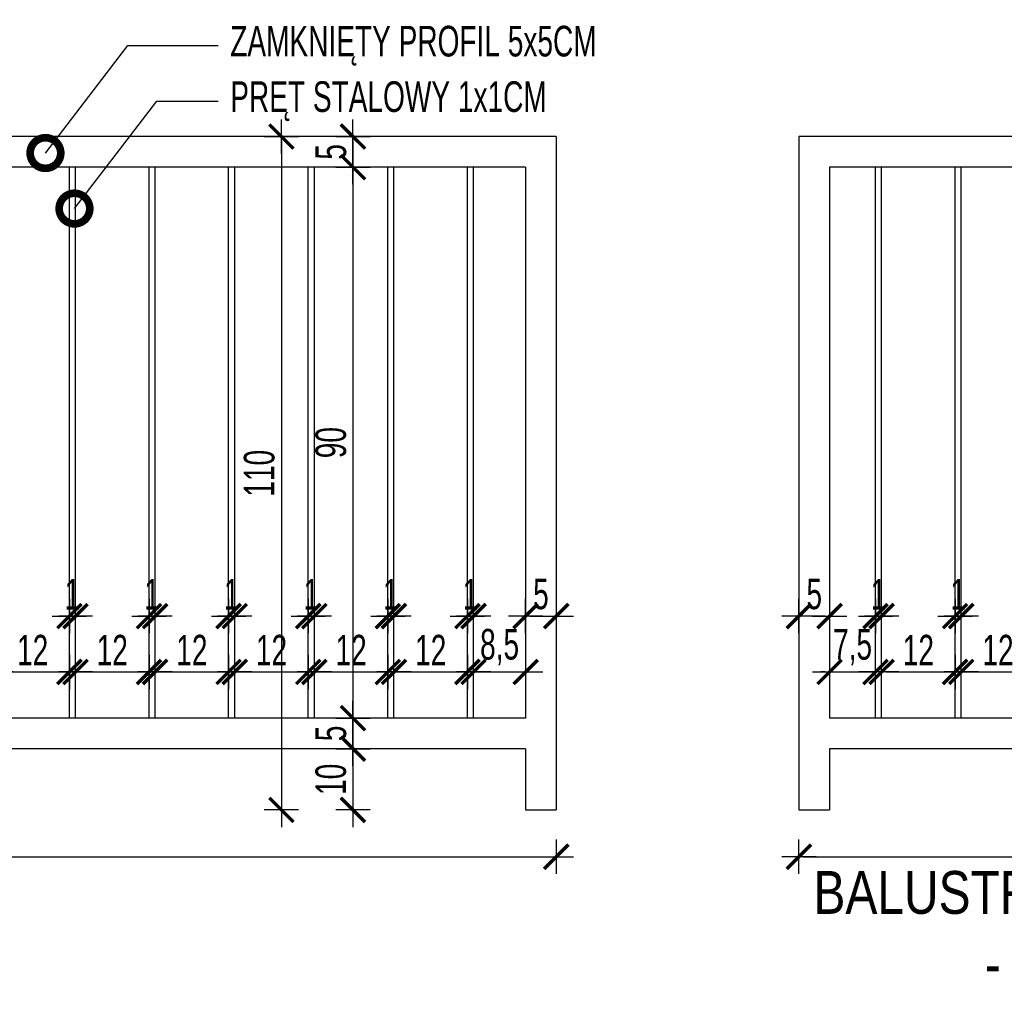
# Model space of a CAD drawing. Header units: millimetres. Extents: x 110792 to 170831, y 17890 to 25890.
# Tile 23 of 44: x 167736 to 167897, y 20999 to 21157. Entities that reach past the tile are written whole.
import ezdxf
from ezdxf import colors
from ezdxf.entities.mleader import LeaderData, LeaderLine
from ezdxf.math import Vec2, Vec3

# ---------------------------------------------------------------- set-up
doc = ezdxf.new("R2010")
doc.units = ezdxf.units.MM
doc.layers.get('DEFPOINTS').update_dxf_attribs({"lineweight": 9})
for name, color, linetype in [('_HSA_OPIS', 43, 'Continuous'), ('_HSA_WIDOKOWE_CIENKIE', 8, 'Continuous'), ('_HSA_WYM_20', 141, 'Continuous'), ('_HSA_ŚCIANY_CIENKIE', 2, 'Continuous')]:
    doc.layers.add(name, color=color, linetype=linetype)
doc.styles.add('ARIAL_20', font='Arial Narrow.ttf', dxfattribs={"width": 0.8, "height": 5})
doc.styles.add('ARIAL_30', font='Arial.ttf', dxfattribs={"width": 0.8, "height": 7})
doc.dimstyles.new('WYM_WEWN_20', dxfattribs={"dimscale": 0.7, "dimtxt": 5, "dimasz": 1, "dimexe": 10, "dimexo": 0, "dimgap": 1.5, "dimtad": 1, "dimdec": 1, "dimrnd": 1e-05, "dimtxsty": 'ARIAL_20', "dimblk": 'Wym-03', "dimcen": 0, "dimdle": 10, "dimse1": 1, "dimse2": 1, "dimclrt": 256, "dimazin": 2, "dimtfac": 1, "dimtdec": 1, "dimtix": 1, "dimtmove": 2, "dimatfit": 0, "dimfxl": 1, "dimtolj": 1, "dimtzin": 0, "dimarcsym": 0})

# ---------------------------------------------------------------- blocks, each defined once
blk = doc.blocks.new('Wym-03')
for p, q in [((0, 4), (0, -4)), ((-4, 0), (4, 0))]:
    blk.add_line(p, q)
blk.add_lwpolyline([(-2.83, -2.83, 0.8, 0.8, 0), (2.83, 2.83, 0.05, 0.05, 0)], format="xyseb")
blk = doc.blocks.new('*D418')
at = {"layer": '_HSA_WYM_20', "color": 0, "lineweight": -2, "transparency": 16777216}
blk.add_line((167614.81, 21020.68), (167823.41, 21020.68), dxfattribs=at)
at = {"layer": 'DEFPOINTS', "color": 0, "transparency": 16777216}
for p in [(167614.11, 21028.32), (167824.11, 21028.32), (167824.11, 21020.68)]:
    blk.add_point(p, dxfattribs=at)
at = {"layer": '_HSA_WYM_20', "color": 0, "lineweight": -2, "transparency": 16777216, "xscale": 0.7, "yscale": 0.7, "zscale": 0.7, "rotation": 180}
blk.add_blockref('Wym-03', (167614.11, 21020.68), dxfattribs=at)
at = {"layer": '_HSA_WYM_20', "color": 0, "lineweight": -2, "transparency": 16777216, "xscale": 0.7, "yscale": 0.7, "zscale": 0.7}
blk.add_blockref('Wym-03', (167824.11, 21020.68), dxfattribs=at)
at = {"layer": '_HSA_WYM_20', "transparency": 16777216, "insert": (167719.11, 21024.28), "char_height": 5, "attachment_point": 5, "style": 'ARIAL_20'}
blk.add_mtext('\\A1;210', dxfattribs=at)
blk = doc.blocks.new('*D419')
at = {"layer": '_HSA_WYM_20', "color": 0, "lineweight": -2, "transparency": 16777216}
blk.add_line((167864.44, 21020.68), (168149.04, 21020.68), dxfattribs=at)
at = {"layer": 'DEFPOINTS', "color": 0, "transparency": 16777216}
for p in [(167863.74, 21028.32), (168149.74, 21028.32), (168149.74, 21020.68)]:
    blk.add_point(p, dxfattribs=at)
at = {"layer": '_HSA_WYM_20', "color": 0, "lineweight": -2, "transparency": 16777216, "xscale": 0.7, "yscale": 0.7, "zscale": 0.7, "rotation": 180}
blk.add_blockref('Wym-03', (167863.74, 21020.68), dxfattribs=at)
at = {"layer": '_HSA_WYM_20', "color": 0, "lineweight": -2, "transparency": 16777216, "xscale": 0.7, "yscale": 0.7, "zscale": 0.7}
blk.add_blockref('Wym-03', (168149.74, 21020.68), dxfattribs=at)
at = {"layer": '_HSA_WYM_20', "transparency": 16777216, "insert": (168006.74, 21024.28), "char_height": 5, "attachment_point": 5, "style": 'ARIAL_20'}
blk.add_mtext('\\A1;286', dxfattribs=at)
blk = doc.blocks.new('*D520')
at = {"layer": '_HSA_WYM_20', "color": 0, "lineweight": -2, "transparency": 16777216}
blk.add_line((167790.92, 21137.62), (167790.92, 21134.02), dxfattribs=at)
at = {"layer": 'DEFPOINTS', "color": 0, "transparency": 16777216}
for p in [(167794.54, 21138.32), (167790.92, 21133.32), (167794.54, 21133.32)]:
    blk.add_point(p, dxfattribs=at)
at = {"layer": '_HSA_WYM_20', "color": 0, "lineweight": -2, "transparency": 16777216, "xscale": 0.7, "yscale": 0.7, "zscale": 0.7}
for p, rotation in [((167790.92, 21138.32), 90), ((167790.92, 21133.32), 270)]:
    blk.add_blockref('Wym-03', p, dxfattribs=dict(at, rotation=rotation))
at = {"layer": '_HSA_WYM_20', "transparency": 16777216, "insert": (167787.33, 21135.82), "char_height": 5, "attachment_point": 5, "rotation": 90, "style": 'ARIAL_20'}
blk.add_mtext('\\A1;5', dxfattribs=at)
blk = doc.blocks.new('*D521')
at = {"layer": '_HSA_WYM_20', "color": 0, "lineweight": -2, "transparency": 16777216}
blk.add_line((167790.92, 21132.62), (167790.92, 21044.02), dxfattribs=at)
at = {"layer": 'DEFPOINTS', "color": 0, "transparency": 16777216}
for p in [(167794.54, 21133.32), (167790.92, 21043.32), (167794.54, 21043.32)]:
    blk.add_point(p, dxfattribs=at)
at = {"layer": '_HSA_WYM_20', "color": 0, "lineweight": -2, "transparency": 16777216, "xscale": 0.7, "yscale": 0.7, "zscale": 0.7}
for p, rotation in [((167790.92, 21133.32), 90), ((167790.92, 21043.32), 270)]:
    blk.add_blockref('Wym-03', p, dxfattribs=dict(at, rotation=rotation))
at = {"layer": '_HSA_WYM_20', "transparency": 16777216, "insert": (167787.32, 21088.32), "char_height": 5, "attachment_point": 5, "rotation": 90, "style": 'ARIAL_20'}
blk.add_mtext('\\A1;90', dxfattribs=at)
blk = doc.blocks.new('*D522')
at = {"layer": '_HSA_WYM_20', "color": 0, "lineweight": -2, "transparency": 16777216}
blk.add_line((167790.92, 21042.62), (167790.92, 21039.02), dxfattribs=at)
at = {"layer": 'DEFPOINTS', "color": 0, "transparency": 16777216}
for p in [(167794.54, 21043.32), (167790.92, 21038.32), (167794.54, 21038.32)]:
    blk.add_point(p, dxfattribs=at)
at = {"layer": '_HSA_WYM_20', "color": 0, "lineweight": -2, "transparency": 16777216, "xscale": 0.7, "yscale": 0.7, "zscale": 0.7}
for p, rotation in [((167790.92, 21043.32), 90), ((167790.92, 21038.32), 270)]:
    blk.add_blockref('Wym-03', p, dxfattribs=dict(at, rotation=rotation))
at = {"layer": '_HSA_WYM_20', "transparency": 16777216, "insert": (167787.33, 21040.82), "char_height": 5, "attachment_point": 5, "rotation": 90, "style": 'ARIAL_20'}
blk.add_mtext('\\A1;5', dxfattribs=at)
blk = doc.blocks.new('*D523')
at = {"layer": '_HSA_WYM_20', "color": 0, "lineweight": -2, "transparency": 16777216}
blk.add_line((167790.92, 21037.62), (167790.92, 21029.02), dxfattribs=at)
at = {"layer": 'DEFPOINTS', "color": 0, "transparency": 16777216}
for p in [(167794.54, 21038.32), (167790.92, 21028.32), (167819.11, 21028.32)]:
    blk.add_point(p, dxfattribs=at)
at = {"layer": '_HSA_WYM_20', "color": 0, "lineweight": -2, "transparency": 16777216, "xscale": 0.7, "yscale": 0.7, "zscale": 0.7}
for p, rotation in [((167790.92, 21038.32), 90), ((167790.92, 21028.32), 270)]:
    blk.add_blockref('Wym-03', p, dxfattribs=dict(at, rotation=rotation))
at = {"layer": '_HSA_WYM_20', "transparency": 16777216, "insert": (167787.32, 21033.32), "char_height": 5, "attachment_point": 5, "rotation": 90, "style": 'ARIAL_20'}
blk.add_mtext('\\A1;10', dxfattribs=at)
blk = doc.blocks.new('*D524')
at = {"layer": '_HSA_WYM_20', "color": 0, "lineweight": -2, "transparency": 16777216}
blk.add_line((167779.23, 21137.62), (167779.23, 21029.02), dxfattribs=at)
at = {"layer": 'DEFPOINTS', "color": 0, "transparency": 16777216}
for p in [(167790.92, 21138.32), (167779.23, 21028.32), (167790.92, 21028.32)]:
    blk.add_point(p, dxfattribs=at)
at = {"layer": '_HSA_WYM_20', "color": 0, "lineweight": -2, "transparency": 16777216, "xscale": 0.7, "yscale": 0.7, "zscale": 0.7}
for p, rotation in [((167779.23, 21138.32), 90), ((167779.23, 21028.32), 270)]:
    blk.add_blockref('Wym-03', p, dxfattribs=dict(at, rotation=rotation))
at = {"layer": '_HSA_WYM_20', "transparency": 16777216, "insert": (167775.63, 21083.32), "char_height": 5, "attachment_point": 5, "rotation": 90, "style": 'ARIAL_20'}
blk.add_mtext('\\A1;110', dxfattribs=at)
blk = doc.blocks.new('*D639')
at = {"layer": '_HSA_WYM_20', "color": 0, "lineweight": -2, "transparency": 16777216}
for p, q in [((167743.91, 21059.98), (167743.21, 21059.98)), ((167744.61, 21059.98), (167745.61, 21059.98)), ((167746.31, 21059.98), (167747.01, 21059.98))]:
    blk.add_line(p, q, dxfattribs=at)
at = {"layer": 'DEFPOINTS', "color": 0, "transparency": 16777216}
for p in [(167745.61, 21059.98), (167744.61, 21043.32), (167745.61, 21043.32)]:
    blk.add_point(p, dxfattribs=at)
at = {"layer": '_HSA_WYM_20', "color": 0, "lineweight": -2, "transparency": 16777216, "xscale": 0.7, "yscale": 0.7, "zscale": 0.7}
blk.add_blockref('Wym-03', (167744.61, 21059.98), dxfattribs=at)
at = {"layer": '_HSA_WYM_20', "color": 0, "lineweight": -2, "transparency": 16777216, "xscale": 0.7, "yscale": 0.7, "zscale": 0.7, "rotation": 180}
blk.add_blockref('Wym-03', (167745.61, 21059.98), dxfattribs=at)
at = {"layer": '_HSA_WYM_20', "transparency": 16777216, "insert": (167745.11, 21063.55), "char_height": 5, "attachment_point": 5, "style": 'ARIAL_20'}
blk.add_mtext('\\A1;1', dxfattribs=at)
blk = doc.blocks.new('*D640')
at = {"layer": '_HSA_WYM_20', "color": 0, "lineweight": -2, "transparency": 16777216}
blk.add_line((167733.31, 21050.86), (167743.91, 21050.86), dxfattribs=at)
at = {"layer": 'DEFPOINTS', "color": 0, "transparency": 16777216}
for p in [(167744.61, 21050.86), (167732.61, 21043.32), (167744.61, 21043.32)]:
    blk.add_point(p, dxfattribs=at)
at = {"layer": '_HSA_WYM_20', "color": 0, "lineweight": -2, "transparency": 16777216, "xscale": 0.7, "yscale": 0.7, "zscale": 0.7, "rotation": 180}
blk.add_blockref('Wym-03', (167732.61, 21050.86), dxfattribs=at)
at = {"layer": '_HSA_WYM_20', "color": 0, "lineweight": -2, "transparency": 16777216, "xscale": 0.7, "yscale": 0.7, "zscale": 0.7}
blk.add_blockref('Wym-03', (167744.61, 21050.86), dxfattribs=at)
at = {"layer": '_HSA_WYM_20', "transparency": 16777216, "insert": (167738.61, 21054.42), "char_height": 5, "attachment_point": 5, "style": 'ARIAL_20'}
blk.add_mtext('\\A1;12', dxfattribs=at)
blk = doc.blocks.new('*D641')
at = {"layer": '_HSA_WYM_20', "color": 0, "lineweight": -2, "transparency": 16777216}
for p, q in [((167756.91, 21059.98), (167756.21, 21059.98)), ((167757.61, 21059.98), (167758.61, 21059.98)), ((167759.31, 21059.98), (167760.01, 21059.98))]:
    blk.add_line(p, q, dxfattribs=at)
at = {"layer": 'DEFPOINTS', "color": 0, "transparency": 16777216}
for p in [(167758.61, 21059.98), (167757.61, 21043.32), (167758.61, 21043.32)]:
    blk.add_point(p, dxfattribs=at)
at = {"layer": '_HSA_WYM_20', "color": 0, "lineweight": -2, "transparency": 16777216, "xscale": 0.7, "yscale": 0.7, "zscale": 0.7}
blk.add_blockref('Wym-03', (167757.61, 21059.98), dxfattribs=at)
at = {"layer": '_HSA_WYM_20', "color": 0, "lineweight": -2, "transparency": 16777216, "xscale": 0.7, "yscale": 0.7, "zscale": 0.7, "rotation": 180}
blk.add_blockref('Wym-03', (167758.61, 21059.98), dxfattribs=at)
at = {"layer": '_HSA_WYM_20', "transparency": 16777216, "insert": (167758.11, 21063.55), "char_height": 5, "attachment_point": 5, "style": 'ARIAL_20'}
blk.add_mtext('\\A1;1', dxfattribs=at)
blk = doc.blocks.new('*D642')
at = {"layer": '_HSA_WYM_20', "color": 0, "lineweight": -2, "transparency": 16777216}
blk.add_line((167746.31, 21050.86), (167756.91, 21050.86), dxfattribs=at)
at = {"layer": 'DEFPOINTS', "color": 0, "transparency": 16777216}
for p in [(167757.61, 21050.86), (167745.61, 21043.32), (167757.61, 21043.32)]:
    blk.add_point(p, dxfattribs=at)
at = {"layer": '_HSA_WYM_20', "color": 0, "lineweight": -2, "transparency": 16777216, "xscale": 0.7, "yscale": 0.7, "zscale": 0.7, "rotation": 180}
blk.add_blockref('Wym-03', (167745.61, 21050.86), dxfattribs=at)
at = {"layer": '_HSA_WYM_20', "color": 0, "lineweight": -2, "transparency": 16777216, "xscale": 0.7, "yscale": 0.7, "zscale": 0.7}
blk.add_blockref('Wym-03', (167757.61, 21050.86), dxfattribs=at)
at = {"layer": '_HSA_WYM_20', "transparency": 16777216, "insert": (167751.61, 21054.42), "char_height": 5, "attachment_point": 5, "style": 'ARIAL_20'}
blk.add_mtext('\\A1;12', dxfattribs=at)
blk = doc.blocks.new('*D643')
at = {"layer": '_HSA_WYM_20', "color": 0, "lineweight": -2, "transparency": 16777216}
for p, q in [((167769.91, 21059.98), (167769.21, 21059.98)), ((167770.61, 21059.98), (167771.61, 21059.98)), ((167772.31, 21059.98), (167773.01, 21059.98))]:
    blk.add_line(p, q, dxfattribs=at)
at = {"layer": 'DEFPOINTS', "color": 0, "transparency": 16777216}
for p in [(167771.61, 21059.98), (167770.61, 21043.32), (167771.61, 21043.32)]:
    blk.add_point(p, dxfattribs=at)
at = {"layer": '_HSA_WYM_20', "color": 0, "lineweight": -2, "transparency": 16777216, "xscale": 0.7, "yscale": 0.7, "zscale": 0.7}
blk.add_blockref('Wym-03', (167770.61, 21059.98), dxfattribs=at)
at = {"layer": '_HSA_WYM_20', "color": 0, "lineweight": -2, "transparency": 16777216, "xscale": 0.7, "yscale": 0.7, "zscale": 0.7, "rotation": 180}
blk.add_blockref('Wym-03', (167771.61, 21059.98), dxfattribs=at)
at = {"layer": '_HSA_WYM_20', "transparency": 16777216, "insert": (167771.11, 21063.55), "char_height": 5, "attachment_point": 5, "style": 'ARIAL_20'}
blk.add_mtext('\\A1;1', dxfattribs=at)
blk = doc.blocks.new('*D644')
at = {"layer": '_HSA_WYM_20', "color": 0, "lineweight": -2, "transparency": 16777216}
blk.add_line((167759.31, 21050.86), (167769.91, 21050.86), dxfattribs=at)
at = {"layer": 'DEFPOINTS', "color": 0, "transparency": 16777216}
for p in [(167770.61, 21050.86), (167758.61, 21043.32), (167770.61, 21043.32)]:
    blk.add_point(p, dxfattribs=at)
at = {"layer": '_HSA_WYM_20', "color": 0, "lineweight": -2, "transparency": 16777216, "xscale": 0.7, "yscale": 0.7, "zscale": 0.7, "rotation": 180}
blk.add_blockref('Wym-03', (167758.61, 21050.86), dxfattribs=at)
at = {"layer": '_HSA_WYM_20', "color": 0, "lineweight": -2, "transparency": 16777216, "xscale": 0.7, "yscale": 0.7, "zscale": 0.7}
blk.add_blockref('Wym-03', (167770.61, 21050.86), dxfattribs=at)
at = {"layer": '_HSA_WYM_20', "transparency": 16777216, "insert": (167764.61, 21054.42), "char_height": 5, "attachment_point": 5, "style": 'ARIAL_20'}
blk.add_mtext('\\A1;12', dxfattribs=at)
blk = doc.blocks.new('*D645')
at = {"layer": '_HSA_WYM_20', "color": 0, "lineweight": -2, "transparency": 16777216}
for p, q in [((167782.91, 21059.98), (167782.21, 21059.98)), ((167783.61, 21059.98), (167784.61, 21059.98)), ((167785.31, 21059.98), (167786.01, 21059.98))]:
    blk.add_line(p, q, dxfattribs=at)
at = {"layer": 'DEFPOINTS', "color": 0, "transparency": 16777216}
for p in [(167784.61, 21059.98), (167783.61, 21043.32), (167784.61, 21043.32)]:
    blk.add_point(p, dxfattribs=at)
at = {"layer": '_HSA_WYM_20', "color": 0, "lineweight": -2, "transparency": 16777216, "xscale": 0.7, "yscale": 0.7, "zscale": 0.7}
blk.add_blockref('Wym-03', (167783.61, 21059.98), dxfattribs=at)
at = {"layer": '_HSA_WYM_20', "color": 0, "lineweight": -2, "transparency": 16777216, "xscale": 0.7, "yscale": 0.7, "zscale": 0.7, "rotation": 180}
blk.add_blockref('Wym-03', (167784.61, 21059.98), dxfattribs=at)
at = {"layer": '_HSA_WYM_20', "transparency": 16777216, "insert": (167784.11, 21063.55), "char_height": 5, "attachment_point": 5, "style": 'ARIAL_20'}
blk.add_mtext('\\A1;1', dxfattribs=at)
blk = doc.blocks.new('*D646')
at = {"layer": '_HSA_WYM_20', "color": 0, "lineweight": -2, "transparency": 16777216}
blk.add_line((167772.31, 21050.86), (167782.91, 21050.86), dxfattribs=at)
at = {"layer": 'DEFPOINTS', "color": 0, "transparency": 16777216}
for p in [(167783.61, 21050.86), (167771.61, 21043.32), (167783.61, 21043.32)]:
    blk.add_point(p, dxfattribs=at)
at = {"layer": '_HSA_WYM_20', "color": 0, "lineweight": -2, "transparency": 16777216, "xscale": 0.7, "yscale": 0.7, "zscale": 0.7, "rotation": 180}
blk.add_blockref('Wym-03', (167771.61, 21050.86), dxfattribs=at)
at = {"layer": '_HSA_WYM_20', "color": 0, "lineweight": -2, "transparency": 16777216, "xscale": 0.7, "yscale": 0.7, "zscale": 0.7}
blk.add_blockref('Wym-03', (167783.61, 21050.86), dxfattribs=at)
at = {"layer": '_HSA_WYM_20', "transparency": 16777216, "insert": (167777.61, 21054.42), "char_height": 5, "attachment_point": 5, "style": 'ARIAL_20'}
blk.add_mtext('\\A1;12', dxfattribs=at)
blk = doc.blocks.new('*D647')
at = {"layer": '_HSA_WYM_20', "color": 0, "lineweight": -2, "transparency": 16777216}
for p, q in [((167795.91, 21059.98), (167795.21, 21059.98)), ((167796.61, 21059.98), (167797.61, 21059.98)), ((167798.31, 21059.98), (167799.01, 21059.98))]:
    blk.add_line(p, q, dxfattribs=at)
at = {"layer": 'DEFPOINTS', "color": 0, "transparency": 16777216}
for p in [(167797.61, 21059.98), (167796.61, 21043.32), (167797.61, 21043.32)]:
    blk.add_point(p, dxfattribs=at)
at = {"layer": '_HSA_WYM_20', "color": 0, "lineweight": -2, "transparency": 16777216, "xscale": 0.7, "yscale": 0.7, "zscale": 0.7}
blk.add_blockref('Wym-03', (167796.61, 21059.98), dxfattribs=at)
at = {"layer": '_HSA_WYM_20', "color": 0, "lineweight": -2, "transparency": 16777216, "xscale": 0.7, "yscale": 0.7, "zscale": 0.7, "rotation": 180}
blk.add_blockref('Wym-03', (167797.61, 21059.98), dxfattribs=at)
at = {"layer": '_HSA_WYM_20', "transparency": 16777216, "insert": (167797.11, 21063.55), "char_height": 5, "attachment_point": 5, "style": 'ARIAL_20'}
blk.add_mtext('\\A1;1', dxfattribs=at)
blk = doc.blocks.new('*D648')
at = {"layer": '_HSA_WYM_20', "color": 0, "lineweight": -2, "transparency": 16777216}
blk.add_line((167785.31, 21050.86), (167795.91, 21050.86), dxfattribs=at)
at = {"layer": 'DEFPOINTS', "color": 0, "transparency": 16777216}
for p in [(167796.61, 21050.86), (167784.61, 21043.32), (167796.61, 21043.32)]:
    blk.add_point(p, dxfattribs=at)
at = {"layer": '_HSA_WYM_20', "color": 0, "lineweight": -2, "transparency": 16777216, "xscale": 0.7, "yscale": 0.7, "zscale": 0.7, "rotation": 180}
blk.add_blockref('Wym-03', (167784.61, 21050.86), dxfattribs=at)
at = {"layer": '_HSA_WYM_20', "color": 0, "lineweight": -2, "transparency": 16777216, "xscale": 0.7, "yscale": 0.7, "zscale": 0.7}
blk.add_blockref('Wym-03', (167796.61, 21050.86), dxfattribs=at)
at = {"layer": '_HSA_WYM_20', "transparency": 16777216, "insert": (167790.61, 21054.42), "char_height": 5, "attachment_point": 5, "style": 'ARIAL_20'}
blk.add_mtext('\\A1;12', dxfattribs=at)
blk = doc.blocks.new('*D649')
at = {"layer": '_HSA_WYM_20', "color": 0, "lineweight": -2, "transparency": 16777216}
for p, q in [((167808.91, 21059.98), (167808.21, 21059.98)), ((167809.61, 21059.98), (167810.61, 21059.98)), ((167811.31, 21059.98), (167812.01, 21059.98))]:
    blk.add_line(p, q, dxfattribs=at)
at = {"layer": 'DEFPOINTS', "color": 0, "transparency": 16777216}
for p in [(167810.61, 21059.98), (167809.61, 21043.32), (167810.61, 21043.32)]:
    blk.add_point(p, dxfattribs=at)
at = {"layer": '_HSA_WYM_20', "color": 0, "lineweight": -2, "transparency": 16777216, "xscale": 0.7, "yscale": 0.7, "zscale": 0.7}
blk.add_blockref('Wym-03', (167809.61, 21059.98), dxfattribs=at)
at = {"layer": '_HSA_WYM_20', "color": 0, "lineweight": -2, "transparency": 16777216, "xscale": 0.7, "yscale": 0.7, "zscale": 0.7, "rotation": 180}
blk.add_blockref('Wym-03', (167810.61, 21059.98), dxfattribs=at)
at = {"layer": '_HSA_WYM_20', "transparency": 16777216, "insert": (167810.11, 21063.55), "char_height": 5, "attachment_point": 5, "style": 'ARIAL_20'}
blk.add_mtext('\\A1;1', dxfattribs=at)
blk = doc.blocks.new('*D650')
at = {"layer": '_HSA_WYM_20', "color": 0, "lineweight": -2, "transparency": 16777216}
blk.add_line((167798.31, 21050.86), (167808.91, 21050.86), dxfattribs=at)
at = {"layer": 'DEFPOINTS', "color": 0, "transparency": 16777216}
for p in [(167809.61, 21050.86), (167797.61, 21043.32), (167809.61, 21043.32)]:
    blk.add_point(p, dxfattribs=at)
at = {"layer": '_HSA_WYM_20', "color": 0, "lineweight": -2, "transparency": 16777216, "xscale": 0.7, "yscale": 0.7, "zscale": 0.7, "rotation": 180}
blk.add_blockref('Wym-03', (167797.61, 21050.86), dxfattribs=at)
at = {"layer": '_HSA_WYM_20', "color": 0, "lineweight": -2, "transparency": 16777216, "xscale": 0.7, "yscale": 0.7, "zscale": 0.7}
blk.add_blockref('Wym-03', (167809.61, 21050.86), dxfattribs=at)
at = {"layer": '_HSA_WYM_20', "transparency": 16777216, "insert": (167803.61, 21054.42), "char_height": 5, "attachment_point": 5, "style": 'ARIAL_20'}
blk.add_mtext('\\A1;12', dxfattribs=at)
blk = doc.blocks.new('*D651')
at = {"layer": '_HSA_WYM_20', "color": 0, "lineweight": -2, "transparency": 16777216}
blk.add_line((167819.81, 21059.98), (167823.41, 21059.98), dxfattribs=at)
at = {"layer": 'DEFPOINTS', "color": 0, "transparency": 16777216}
for p in [(167824.11, 21059.98), (167819.11, 21043.32), (167824.11, 21043.32)]:
    blk.add_point(p, dxfattribs=at)
at = {"layer": '_HSA_WYM_20', "color": 0, "lineweight": -2, "transparency": 16777216, "xscale": 0.7, "yscale": 0.7, "zscale": 0.7, "rotation": 180}
blk.add_blockref('Wym-03', (167819.11, 21059.98), dxfattribs=at)
at = {"layer": '_HSA_WYM_20', "color": 0, "lineweight": -2, "transparency": 16777216, "xscale": 0.7, "yscale": 0.7, "zscale": 0.7}
blk.add_blockref('Wym-03', (167824.11, 21059.98), dxfattribs=at)
at = {"layer": '_HSA_WYM_20', "transparency": 16777216, "insert": (167821.61, 21063.58), "char_height": 5, "attachment_point": 5, "style": 'ARIAL_20'}
blk.add_mtext('\\A1;5', dxfattribs=at)
blk = doc.blocks.new('*D652')
at = {"layer": '_HSA_WYM_20', "color": 0, "lineweight": -2, "transparency": 16777216}
blk.add_line((167811.31, 21050.86), (167818.41, 21050.86), dxfattribs=at)
at = {"layer": 'DEFPOINTS', "color": 0, "transparency": 16777216}
for p in [(167819.11, 21050.86), (167810.61, 21043.32), (167819.11, 21043.32)]:
    blk.add_point(p, dxfattribs=at)
at = {"layer": '_HSA_WYM_20', "color": 0, "lineweight": -2, "transparency": 16777216, "xscale": 0.7, "yscale": 0.7, "zscale": 0.7, "rotation": 180}
blk.add_blockref('Wym-03', (167810.61, 21050.86), dxfattribs=at)
at = {"layer": '_HSA_WYM_20', "color": 0, "lineweight": -2, "transparency": 16777216, "xscale": 0.7, "yscale": 0.7, "zscale": 0.7}
blk.add_blockref('Wym-03', (167819.11, 21050.86), dxfattribs=at)
at = {"layer": '_HSA_WYM_20', "transparency": 16777216, "insert": (167814.86, 21054.92), "char_height": 5, "attachment_point": 5, "style": 'ARIAL_20'}
blk.add_mtext('\\A1;8,5', dxfattribs=at)
blk = doc.blocks.new('*D653')
at = {"layer": '_HSA_WYM_20', "color": 0, "lineweight": -2, "transparency": 16777216}
blk.add_line((167868.04, 21059.98), (167864.44, 21059.98), dxfattribs=at)
at = {"layer": 'DEFPOINTS', "color": 0, "transparency": 16777216}
for p in [(167863.74, 21059.98), (167863.74, 21043.32), (167868.74, 21043.32)]:
    blk.add_point(p, dxfattribs=at)
at = {"layer": '_HSA_WYM_20', "color": 0, "lineweight": -2, "transparency": 16777216, "xscale": 0.7, "yscale": 0.7, "zscale": 0.7, "rotation": 180}
blk.add_blockref('Wym-03', (167863.74, 21059.98), dxfattribs=at)
at = {"layer": '_HSA_WYM_20', "color": 0, "lineweight": -2, "transparency": 16777216, "xscale": 0.7, "yscale": 0.7, "zscale": 0.7}
blk.add_blockref('Wym-03', (167868.74, 21059.98), dxfattribs=at)
at = {"layer": '_HSA_WYM_20', "transparency": 16777216, "insert": (167866.24, 21063.58), "char_height": 5, "attachment_point": 5, "style": 'ARIAL_20'}
blk.add_mtext('\\A1;5', dxfattribs=at)
blk = doc.blocks.new('*D654')
at = {"layer": '_HSA_WYM_20', "color": 0, "lineweight": -2, "transparency": 16777216}
for p, q in [((167868.04, 21050.86), (167867.34, 21050.86)), ((167868.74, 21050.86), (167876.24, 21050.86)), ((167876.94, 21050.86), (167877.64, 21050.86))]:
    blk.add_line(p, q, dxfattribs=at)
at = {"layer": 'DEFPOINTS', "color": 0, "transparency": 16777216}
for p in [(167876.24, 21050.86), (167868.74, 21043.32), (167876.24, 21043.32)]:
    blk.add_point(p, dxfattribs=at)
at = {"layer": '_HSA_WYM_20', "color": 0, "lineweight": -2, "transparency": 16777216, "xscale": 0.7, "yscale": 0.7, "zscale": 0.7}
blk.add_blockref('Wym-03', (167868.74, 21050.86), dxfattribs=at)
at = {"layer": '_HSA_WYM_20', "color": 0, "lineweight": -2, "transparency": 16777216, "xscale": 0.7, "yscale": 0.7, "zscale": 0.7, "rotation": 180}
blk.add_blockref('Wym-03', (167876.24, 21050.86), dxfattribs=at)
at = {"layer": '_HSA_WYM_20', "transparency": 16777216, "insert": (167872.49, 21054.91), "char_height": 5, "attachment_point": 5, "style": 'ARIAL_20'}
blk.add_mtext('\\A1;7,5', dxfattribs=at)
blk = doc.blocks.new('*D655')
at = {"layer": '_HSA_WYM_20', "color": 0, "lineweight": -2, "transparency": 16777216}
for p, q in [((167875.54, 21059.98), (167874.84, 21059.98)), ((167876.24, 21059.98), (167877.24, 21059.98)), ((167877.94, 21059.98), (167878.64, 21059.98))]:
    blk.add_line(p, q, dxfattribs=at)
at = {"layer": 'DEFPOINTS', "color": 0, "transparency": 16777216}
for p in [(167877.24, 21059.98), (167876.24, 21043.32), (167877.24, 21043.32)]:
    blk.add_point(p, dxfattribs=at)
at = {"layer": '_HSA_WYM_20', "color": 0, "lineweight": -2, "transparency": 16777216, "xscale": 0.7, "yscale": 0.7, "zscale": 0.7}
blk.add_blockref('Wym-03', (167876.24, 21059.98), dxfattribs=at)
at = {"layer": '_HSA_WYM_20', "color": 0, "lineweight": -2, "transparency": 16777216, "xscale": 0.7, "yscale": 0.7, "zscale": 0.7, "rotation": 180}
blk.add_blockref('Wym-03', (167877.24, 21059.98), dxfattribs=at)
at = {"layer": '_HSA_WYM_20', "transparency": 16777216, "insert": (167876.74, 21063.55), "char_height": 5, "attachment_point": 5, "style": 'ARIAL_20'}
blk.add_mtext('\\A1;1', dxfattribs=at)
blk = doc.blocks.new('*D656')
at = {"layer": '_HSA_WYM_20', "color": 0, "lineweight": -2, "transparency": 16777216}
blk.add_line((167877.94, 21050.86), (167888.54, 21050.86), dxfattribs=at)
at = {"layer": 'DEFPOINTS', "color": 0, "transparency": 16777216}
for p in [(167889.24, 21050.86), (167877.24, 21043.32), (167889.24, 21043.32)]:
    blk.add_point(p, dxfattribs=at)
at = {"layer": '_HSA_WYM_20', "color": 0, "lineweight": -2, "transparency": 16777216, "xscale": 0.7, "yscale": 0.7, "zscale": 0.7, "rotation": 180}
blk.add_blockref('Wym-03', (167877.24, 21050.86), dxfattribs=at)
at = {"layer": '_HSA_WYM_20', "color": 0, "lineweight": -2, "transparency": 16777216, "xscale": 0.7, "yscale": 0.7, "zscale": 0.7}
blk.add_blockref('Wym-03', (167889.24, 21050.86), dxfattribs=at)
at = {"layer": '_HSA_WYM_20', "transparency": 16777216, "insert": (167883.24, 21054.42), "char_height": 5, "attachment_point": 5, "style": 'ARIAL_20'}
blk.add_mtext('\\A1;12', dxfattribs=at)
blk = doc.blocks.new('*D657')
at = {"layer": '_HSA_WYM_20', "color": 0, "lineweight": -2, "transparency": 16777216}
for p, q in [((167888.54, 21059.98), (167887.84, 21059.98)), ((167889.24, 21059.98), (167890.24, 21059.98)), ((167890.94, 21059.98), (167891.64, 21059.98))]:
    blk.add_line(p, q, dxfattribs=at)
at = {"layer": 'DEFPOINTS', "color": 0, "transparency": 16777216}
for p in [(167890.24, 21059.98), (167889.24, 21043.32), (167890.24, 21043.32)]:
    blk.add_point(p, dxfattribs=at)
at = {"layer": '_HSA_WYM_20', "color": 0, "lineweight": -2, "transparency": 16777216, "xscale": 0.7, "yscale": 0.7, "zscale": 0.7}
blk.add_blockref('Wym-03', (167889.24, 21059.98), dxfattribs=at)
at = {"layer": '_HSA_WYM_20', "color": 0, "lineweight": -2, "transparency": 16777216, "xscale": 0.7, "yscale": 0.7, "zscale": 0.7, "rotation": 180}
blk.add_blockref('Wym-03', (167890.24, 21059.98), dxfattribs=at)
at = {"layer": '_HSA_WYM_20', "transparency": 16777216, "insert": (167889.74, 21063.55), "char_height": 5, "attachment_point": 5, "style": 'ARIAL_20'}
blk.add_mtext('\\A1;1', dxfattribs=at)
blk = doc.blocks.new('*D658')
at = {"layer": '_HSA_WYM_20', "color": 0, "lineweight": -2, "transparency": 16777216}
blk.add_line((167890.94, 21050.86), (167901.54, 21050.86), dxfattribs=at)
at = {"layer": 'DEFPOINTS', "color": 0, "transparency": 16777216}
for p in [(167902.24, 21050.86), (167890.24, 21043.32), (167902.24, 21043.32)]:
    blk.add_point(p, dxfattribs=at)
at = {"layer": '_HSA_WYM_20', "color": 0, "lineweight": -2, "transparency": 16777216, "xscale": 0.7, "yscale": 0.7, "zscale": 0.7, "rotation": 180}
blk.add_blockref('Wym-03', (167890.24, 21050.86), dxfattribs=at)
at = {"layer": '_HSA_WYM_20', "color": 0, "lineweight": -2, "transparency": 16777216, "xscale": 0.7, "yscale": 0.7, "zscale": 0.7}
blk.add_blockref('Wym-03', (167902.24, 21050.86), dxfattribs=at)
at = {"layer": '_HSA_WYM_20', "transparency": 16777216, "insert": (167896.24, 21054.42), "char_height": 5, "attachment_point": 5, "style": 'ARIAL_20'}
blk.add_mtext('\\A1;12', dxfattribs=at)
blk = doc.blocks.new('_DotSmall')
at = {"color": 0, "linetype": 'ByBlock', "const_width": 0.5}
blk.add_lwpolyline([(-0.0625, 0, 1), (0.0625, 0, 1)], format="xyb", close=True, dxfattribs=at)

msp = doc.modelspace()

# ---------------------------------------------------------------- linework, layer by layer
at = {"layer": '_HSA_WIDOKOWE_CIENKIE'}
for p, q in [((167744.61, 21043.32), (167744.61, 21133.32)), ((167745.61, 21043.32), (167745.61, 21133.32)), ((167757.61, 21043.32), (167757.61, 21133.32)), ((167758.61, 21043.32), (167758.61, 21133.32)), ((167770.61, 21043.32), (167770.61, 21133.32)), ((167771.61, 21043.32), (167771.61, 21133.32)), ((167783.61, 21043.32), (167783.61, 21133.32)), ((167784.61, 21043.32), (167784.61, 21133.32)), ((167796.61, 21043.32), (167796.61, 21133.32)), ((167797.61, 21043.32), (167797.61, 21133.32)), ((167809.61, 21043.32), (167809.61, 21133.32)), ((167810.61, 21043.32), (167810.61, 21133.32)), ((167876.24, 21043.32), (167876.24, 21133.32)), ((167877.24, 21043.32), (167877.24, 21133.32)), ((167889.24, 21043.32), (167889.24, 21133.32)), ((167890.24, 21043.32), (167890.24, 21133.32))]:
    msp.add_line(p, q, dxfattribs=at)
at = {"layer": '_HSA_ŚCIANY_CIENKIE', "ltscale": 10}
for p, q in [((167824.11, 21138.32), (167614.11, 21138.32)), ((167824.11, 21138.32), (167824.11, 21028.32)), ((168149.74, 21138.32), (167863.74, 21138.32)), ((167863.74, 21138.32), (167863.74, 21028.32)), ((167819.11, 21133.32), (167619.11, 21133.32)), ((167819.11, 21133.32), (167819.11, 21043.32)), ((168144.74, 21133.32), (167868.74, 21133.32)), ((167868.74, 21133.32), (167868.74, 21043.32)), ((167819.11, 21043.32), (167619.11, 21043.32)), ((168144.74, 21043.32), (167868.74, 21043.32)), ((167819.11, 21038.32), (167619.11, 21038.32)), ((167819.11, 21038.32), (167819.11, 21028.32)), ((168144.74, 21038.32), (167868.74, 21038.32)), ((167868.74, 21038.32), (167868.74, 21028.32)), ((167819.11, 21028.32), (167824.11, 21028.32)), ((167863.74, 21028.32), (167868.74, 21028.32))]:
    msp.add_line(p, q, dxfattribs=at)

# ---------------------------------------------------------------- texts
at = {"layer": '_HSA_OPIS', "insert": (167866.11, 21018.34), "char_height": 7, "attachment_point": 1, "style": 'ARIAL_30'}
msp.add_mtext_dynamic_manual_height_columns('BALUSTRADA BL10\\P^I- WYKONAĆ 5 SZT.', width=122.8597, gutter_width=50, heights=[0], dxfattribs=at)

# ---------------------------------------------------------------- dimensions: what is measured, and where the dimension line sits
at = {"layer": '_HSA_WYM_20'}
for p1, p2, distance, picture, middle in [((167790.92, 21138.32), (167790.92, 21028.32), -11.69, '*D524', (167775.63, 21083.32)), ((167794.54, 21138.32), (167794.54, 21133.32), -3.62, '*D520', (167787.33, 21135.82)), ((167744.61, 21043.32), (167745.61, 21043.32), 16.67, '*D639', (167745.11, 21063.55)), ((167757.61, 21043.32), (167758.61, 21043.32), 16.67, '*D641', (167758.11, 21063.55)), ((167770.61, 21043.32), (167771.61, 21043.32), 16.67, '*D643', (167771.11, 21063.55)), ((167783.61, 21043.32), (167784.61, 21043.32), 16.67, '*D645', (167784.11, 21063.55)), ((167796.61, 21043.32), (167797.61, 21043.32), 16.67, '*D647', (167797.11, 21063.55)), ((167809.61, 21043.32), (167810.61, 21043.32), 16.67, '*D649', (167810.11, 21063.55)), ((167819.11, 21043.32), (167824.11, 21043.32), 16.67, '*D651', (167821.61, 21063.58)), ((167868.74, 21043.32), (167863.74, 21043.32), -16.67, '*D653', (167866.24, 21063.58)), ((167876.24, 21043.32), (167877.24, 21043.32), 16.67, '*D655', (167876.74, 21063.55)), ((167889.24, 21043.32), (167890.24, 21043.32), 16.67, '*D657', (167889.74, 21063.55)), ((167732.61, 21043.32), (167744.61, 21043.32), 7.55, '*D640', (167738.61, 21054.42)), ((167745.61, 21043.32), (167757.61, 21043.32), 7.55, '*D642', (167751.61, 21054.42)), ((167758.61, 21043.32), (167770.61, 21043.32), 7.55, '*D644', (167764.61, 21054.42)), ((167771.61, 21043.32), (167783.61, 21043.32), 7.55, '*D646', (167777.61, 21054.42)), ((167784.61, 21043.32), (167796.61, 21043.32), 7.55, '*D648', (167790.61, 21054.42)), ((167797.61, 21043.32), (167809.61, 21043.32), 7.55, '*D650', (167803.61, 21054.42)), ((167810.61, 21043.32), (167819.11, 21043.32), 7.55, '*D652', (167814.86, 21054.92)), ((167868.74, 21043.32), (167876.24, 21043.32), 7.55, '*D654', (167872.49, 21054.91)), ((167877.24, 21043.32), (167889.24, 21043.32), 7.55, '*D656', (167883.24, 21054.42)), ((167890.24, 21043.32), (167902.24, 21043.32), 7.55, '*D658', (167896.24, 21054.42)), ((167614.11, 21028.32), (167824.11, 21028.32), -7.64, '*D418', (167719.11, 21024.28)), ((167863.74, 21028.32), (168149.74, 21028.32), -7.64, '*D419', (168006.74, 21024.28))]:
    dim = msp.add_aligned_dim(p1=p1, p2=p2, distance=distance, dimstyle='WYM_WEWN_20', dxfattribs=at)
    dim.commit()
    dim.dimension.update_dxf_attribs({"geometry": picture, "text_midpoint": middle})
for base, p1, p2, picture, middle in [((167790.92, 21043.32), (167794.54, 21133.32), (167794.54, 21043.32), '*D521', (167787.32, 21088.32)), ((167790.92, 21038.32), (167794.54, 21043.32), (167794.54, 21038.32), '*D522', (167787.33, 21040.82)), ((167790.92, 21028.32), (167794.54, 21038.32), (167819.11, 21028.32), '*D523', (167787.32, 21033.32))]:
    dim = msp.add_linear_dim(base=base, p1=p1, p2=p2, angle=90, dimstyle='WYM_WEWN_20', dxfattribs=at)
    dim.commit()
    dim.dimension.update_dxf_attribs({"geometry": picture, "text_midpoint": middle})

# ---------------------------------------------------------------- leaders
at = {"layer": '_HSA_OPIS'}
ml = msp.add_multileader_mtext('Standard', dxfattribs=at)
ml.set_content('ZAMKNIĘTY PROFIL 5x5CM', color=256, style='ARIAL_20')
ml.set_leader_properties()
ml.set_arrow_properties(name='DOTSMALL')
ml.build(insert=Vec2(0, 0))
ml.multileader.update_dxf_attribs({"dogleg_length": 10, "arrow_head_size": 10})
ctx = ml.context
ctx.base_point, ctx.char_height, ctx.arrow_head_size, ctx.plane_origin = Vec3(167768.88, 21153.19), 5, 10, Vec3(168499.7, 22044.94)
notes = []
notes.append((ctx, [(0, (1, 1, 0), (167754.15, 21153.19), (1, 0), 14.73, [(0, [(167740.7, 21135.63)], 0, [])])]))
ctx.mtext.insert, ctx.mtext.rotation, ctx.mtext.width, ctx.mtext.defined_height = Vec3(167770.88, 21156.41), -6.283185, 62.1142, 21.23
ml = msp.add_multileader_mtext('Standard', dxfattribs=at)
ml.set_content('PRĘT STALOWY 1x1CM', color=256, style='ARIAL_20')
ml.set_leader_properties()
ml.set_arrow_properties(name='DOTSMALL')
ml.build(insert=Vec2(0, 0))
ml.multileader.update_dxf_attribs({"dogleg_length": 10, "arrow_head_size": 10})
ctx = ml.context
ctx.base_point, ctx.char_height, ctx.arrow_head_size, ctx.plane_origin = Vec3(167768.88, 21144.12), 5, 10, Vec3(168504.44, 22035.87)
notes.append((ctx, [(0, (1, 1, 0), (167758.88, 21144.12), (1, 0), 10, [(0, [(167745.44, 21126.56)], 0, [])])]))
ctx.mtext.insert, ctx.mtext.rotation, ctx.mtext.width, ctx.mtext.defined_height = Vec3(167770.88, 21147.35), -6.283185, 62.1142, 21.23
for ctx, leaders in notes:
    for number, flags, end, landing, length, lines in leaders:
        leader = LeaderData()
        leader.index, (leader.has_last_leader_line, leader.has_dogleg_vector, leader.attachment_direction) = number, flags
        leader.last_leader_point, leader.dogleg_vector, leader.dogleg_length = Vec3(end), Vec3(landing), length
        for number, points, colour, breaks in lines:
            line = LeaderLine()
            line.index, line.vertices, line.color, line.breaks = number, Vec3.list(points), colors.encode_raw_color(colour), breaks
            leader.lines.append(line)
        ctx.leaders.append(leader)

doc.saveas('drawing.dxf')
